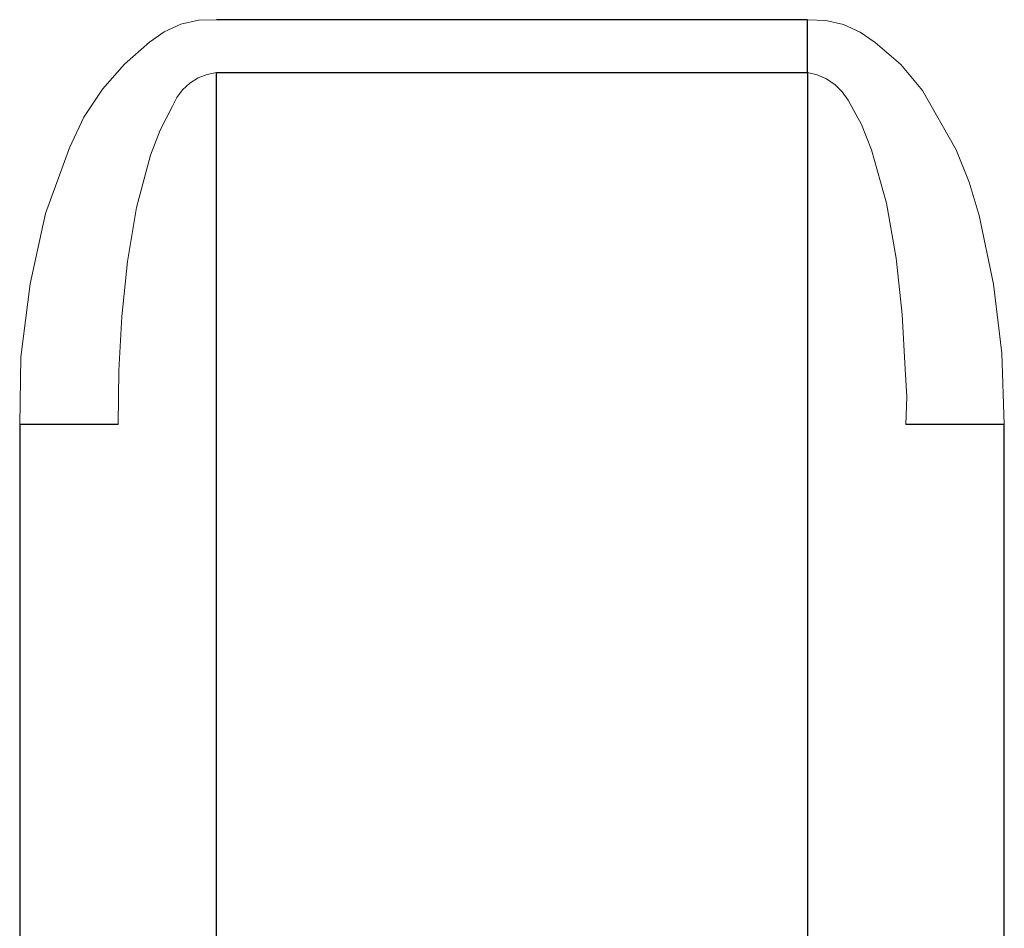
# Model space of a CAD drawing. Header units: inches. Extents: x 0 to 612, y 155 to 655.
# Tile 104 of 138: x 103 to 113, y 385 to 395. Entities that reach past the tile are written whole.
import ezdxf

# ---------------------------------------------------------------- set-up
doc = ezdxf.new("R2010")
doc.units = ezdxf.units.IN
doc.header["$MEASUREMENT"] = 0
doc.layers.add('Layer 1', color=7, linetype='Continuous')

# ---------------------------------------------------------------- blocks, each defined once
blk = doc.blocks.new('block 2679')
at = {"layer": 'Layer 1', "color": 7, "lineweight": 25}
blk.add_lwpolyline([(111.2061, 394.0674), (111.2061, 373.5596)], dxfattribs=at)
blk = doc.blocks.new('block 2678')
at = {"layer": 'Layer 1'}
blk.add_blockref('block 2679', (0, 0), dxfattribs=at)
blk = doc.blocks.new('block 2677')
at = {"layer": 'Layer 1'}
blk.add_blockref('block 2678', (0, 0), dxfattribs=at)
blk = doc.blocks.new('block 2682')
at = {"layer": 'Layer 1', "lineweight": 0}
for points in [[(112.2129, 390.7832)], [(112.2026, 390.5029)]]:
    blk.add_lwpolyline(points, dxfattribs=at)
blk.add_open_spline([(112.2026, 390.5029), (112.2026, 390.5029), (112.2129, 390.7832), (112.2129, 390.7832), (112.2129, 390.7832), (112.2026, 390.5029), (112.2026, 390.5029)], degree=3, knots=[0, 0, 0, 0, 1, 1, 1, 2, 2, 2, 2], dxfattribs=at)
blk = doc.blocks.new('block 2683')
at = {"layer": 'Layer 1', "lineweight": 0}
for points in [[(112.1943, 391.0625)], [(112.2129, 390.7832)]]:
    blk.add_lwpolyline(points, dxfattribs=at)
blk.add_open_spline([(112.2129, 390.7832), (112.2129, 390.7832), (112.1943, 391.0625), (112.1943, 391.0625), (112.1943, 391.0625), (112.2129, 390.7832), (112.2129, 390.7832)], degree=3, knots=[0, 0, 0, 0, 1, 1, 1, 2, 2, 2, 2], dxfattribs=at)
blk = doc.blocks.new('block 2684')
at = {"layer": 'Layer 1', "lineweight": 0}
for points in [[(112.1636, 391.6182)], [(112.1943, 391.0625)]]:
    blk.add_lwpolyline(points, dxfattribs=at)
blk.add_open_spline([(112.1943, 391.0625), (112.1943, 391.0625), (112.1636, 391.6182), (112.1636, 391.6182), (112.1636, 391.6182), (112.1943, 391.0625), (112.1943, 391.0625)], degree=3, knots=[0, 0, 0, 0, 1, 1, 1, 2, 2, 2, 2], dxfattribs=at)
blk = doc.blocks.new('block 2685')
at = {"layer": 'Layer 1', "lineweight": 0}
for points in [[(112.1035, 392.1875)], [(112.1636, 391.6182)]]:
    blk.add_lwpolyline(points, dxfattribs=at)
blk.add_open_spline([(112.1636, 391.6182), (112.1636, 391.6182), (112.1035, 392.1875), (112.1035, 392.1875), (112.1035, 392.1875), (112.1636, 391.6182), (112.1636, 391.6182)], degree=3, knots=[0, 0, 0, 0, 1, 1, 1, 2, 2, 2, 2], dxfattribs=at)
blk = doc.blocks.new('block 2686')
at = {"layer": 'Layer 1', "lineweight": 0}
for points in [[(112.0073, 392.7432)], [(112.1035, 392.1875)]]:
    blk.add_lwpolyline(points, dxfattribs=at)
blk.add_open_spline([(112.1035, 392.1875), (112.1035, 392.1875), (112.0073, 392.7432), (112.0073, 392.7432), (112.0073, 392.7432), (112.1035, 392.1875), (112.1035, 392.1875)], degree=3, knots=[0, 0, 0, 0, 1, 1, 1, 2, 2, 2, 2], dxfattribs=at)
blk = doc.blocks.new('block 2687')
at = {"layer": 'Layer 1', "lineweight": 0}
for points in [[(111.8564, 393.2832)], [(112.0073, 392.7432)]]:
    blk.add_lwpolyline(points, dxfattribs=at)
blk.add_open_spline([(112.0073, 392.7432), (112.0073, 392.7432), (111.8564, 393.2832), (111.8564, 393.2832), (111.8564, 393.2832), (112.0073, 392.7432), (112.0073, 392.7432)], degree=3, knots=[0, 0, 0, 0, 1, 1, 1, 2, 2, 2, 2], dxfattribs=at)
blk = doc.blocks.new('block 2688')
at = {"layer": 'Layer 1', "lineweight": 0}
for points in [[(111.7534, 393.542)], [(111.8564, 393.2832)]]:
    blk.add_lwpolyline(points, dxfattribs=at)
blk.add_open_spline([(111.8564, 393.2832), (111.8564, 393.2832), (111.7534, 393.542), (111.7534, 393.542), (111.7534, 393.542), (111.8564, 393.2832), (111.8564, 393.2832)], degree=3, knots=[0, 0, 0, 0, 1, 1, 1, 2, 2, 2, 2], dxfattribs=at)
blk = doc.blocks.new('block 2689')
at = {"layer": 'Layer 1', "lineweight": 0}
for points in [[(111.6172, 393.7852)], [(111.7534, 393.542)]]:
    blk.add_lwpolyline(points, dxfattribs=at)
blk.add_open_spline([(111.7534, 393.542), (111.7534, 393.542), (111.6172, 393.7852), (111.6172, 393.7852), (111.6172, 393.7852), (111.7534, 393.542), (111.7534, 393.542)], degree=3, knots=[0, 0, 0, 0, 1, 1, 1, 2, 2, 2, 2], dxfattribs=at)
blk = doc.blocks.new('block 2690')
at = {"layer": 'Layer 1', "lineweight": 0}
for points in [[(111.5591, 393.8701)], [(111.6172, 393.7852)]]:
    blk.add_lwpolyline(points, dxfattribs=at)
blk.add_open_spline([(111.6172, 393.7852), (111.6172, 393.7852), (111.5591, 393.8701), (111.5591, 393.8701), (111.5591, 393.8701), (111.6172, 393.7852), (111.6172, 393.7852)], degree=3, knots=[0, 0, 0, 0, 1, 1, 1, 2, 2, 2, 2], dxfattribs=at)
blk = doc.blocks.new('block 2691')
at = {"layer": 'Layer 1', "lineweight": 0}
for points in [[(111.4863, 393.9434)], [(111.5591, 393.8701)]]:
    blk.add_lwpolyline(points, dxfattribs=at)
blk.add_open_spline([(111.5591, 393.8701), (111.5591, 393.8701), (111.4863, 393.9434), (111.4863, 393.9434), (111.4863, 393.9434), (111.5591, 393.8701), (111.5591, 393.8701)], degree=3, knots=[0, 0, 0, 0, 1, 1, 1, 2, 2, 2, 2], dxfattribs=at)
blk = doc.blocks.new('block 2692')
at = {"layer": 'Layer 1', "lineweight": 0}
for points in [[(111.4009, 394.002)], [(111.4863, 393.9434)]]:
    blk.add_lwpolyline(points, dxfattribs=at)
blk.add_open_spline([(111.4863, 393.9434), (111.4863, 393.9434), (111.4009, 394.002), (111.4009, 394.002), (111.4009, 394.002), (111.4863, 393.9434), (111.4863, 393.9434)], degree=3, knots=[0, 0, 0, 0, 1, 1, 1, 2, 2, 2, 2], dxfattribs=at)
blk = doc.blocks.new('block 2693')
at = {"layer": 'Layer 1', "lineweight": 0}
for points in [[(111.3066, 394.0439)], [(111.4009, 394.002)]]:
    blk.add_lwpolyline(points, dxfattribs=at)
blk.add_open_spline([(111.4009, 394.002), (111.4009, 394.002), (111.3066, 394.0439), (111.3066, 394.0439), (111.3066, 394.0439), (111.4009, 394.002), (111.4009, 394.002)], degree=3, knots=[0, 0, 0, 0, 1, 1, 1, 2, 2, 2, 2], dxfattribs=at)
blk = doc.blocks.new('block 2694')
at = {"layer": 'Layer 1', "lineweight": 0}
for points in [[(111.2061, 394.0674)], [(111.3066, 394.0439)]]:
    blk.add_lwpolyline(points, dxfattribs=at)
blk.add_open_spline([(111.3066, 394.0439), (111.3066, 394.0439), (111.2061, 394.0674), (111.2061, 394.0674), (111.2061, 394.0674), (111.3066, 394.0439), (111.3066, 394.0439)], degree=3, knots=[0, 0, 0, 0, 1, 1, 1, 2, 2, 2, 2], dxfattribs=at)
blk = doc.blocks.new('block 2681')
at = {"layer": 'Layer 1'}
for name in ['block 2694', 'block 2693', 'block 2692', 'block 2691', 'block 2690', 'block 2689', 'block 2688', 'block 2687', 'block 2686', 'block 2685', 'block 2684', 'block 2683', 'block 2682']:
    blk.add_blockref(name, (0, 0), dxfattribs=at)
blk = doc.blocks.new('block 2680')
at = {"layer": 'Layer 1'}
blk.add_blockref('block 2681', (0, 0), dxfattribs=at)
blk = doc.blocks.new('block 2715')
at = {"layer": 'Layer 1', "lineweight": 0}
for points in [[(105.1318, 394.0479)], [(105.228, 394.0674)]]:
    blk.add_lwpolyline(points, dxfattribs=at)
blk.add_open_spline([(105.228, 394.0674), (105.228, 394.0674), (105.1318, 394.0479), (105.1318, 394.0479), (105.1318, 394.0479), (105.228, 394.0674), (105.228, 394.0674)], degree=3, knots=[0, 0, 0, 0, 1, 1, 1, 2, 2, 2, 2], dxfattribs=at)
blk = doc.blocks.new('block 2716')
at = {"layer": 'Layer 1', "lineweight": 0}
for points in [[(105.1318, 394.0479)], [(105.0405, 394.0127)]]:
    blk.add_lwpolyline(points, dxfattribs=at)
blk.add_open_spline([(105.1318, 394.0479), (105.1318, 394.0479), (105.0405, 394.0127), (105.0405, 394.0127), (105.0405, 394.0127), (105.1318, 394.0479), (105.1318, 394.0479)], degree=3, knots=[0, 0, 0, 0, 1, 1, 1, 2, 2, 2, 2], dxfattribs=at)
blk = doc.blocks.new('block 2717')
at = {"layer": 'Layer 1', "lineweight": 0}
for points in [[(104.957, 393.96)], [(105.0405, 394.0127)]]:
    blk.add_lwpolyline(points, dxfattribs=at)
blk.add_open_spline([(105.0405, 394.0127), (105.0405, 394.0127), (104.957, 393.96), (104.957, 393.96), (104.957, 393.96), (105.0405, 394.0127), (105.0405, 394.0127)], degree=3, knots=[0, 0, 0, 0, 1, 1, 1, 2, 2, 2, 2], dxfattribs=at)
blk = doc.blocks.new('block 2718')
at = {"layer": 'Layer 1', "lineweight": 0}
for points in [[(104.957, 393.96)], [(104.8843, 393.8926)]]:
    blk.add_lwpolyline(points, dxfattribs=at)
blk.add_open_spline([(104.957, 393.96), (104.957, 393.96), (104.8843, 393.8926), (104.8843, 393.8926), (104.8843, 393.8926), (104.957, 393.96), (104.957, 393.96)], degree=3, knots=[0, 0, 0, 0, 1, 1, 1, 2, 2, 2, 2], dxfattribs=at)
blk = doc.blocks.new('block 2719')
at = {"layer": 'Layer 1', "lineweight": 0}
for points in [[(104.8247, 393.8154)], [(104.8843, 393.8926)]]:
    blk.add_lwpolyline(points, dxfattribs=at)
blk.add_open_spline([(104.8843, 393.8926), (104.8843, 393.8926), (104.8247, 393.8154), (104.8247, 393.8154), (104.8247, 393.8154), (104.8843, 393.8926), (104.8843, 393.8926)], degree=3, knots=[0, 0, 0, 0, 1, 1, 1, 2, 2, 2, 2], dxfattribs=at)
blk = doc.blocks.new('block 2720')
at = {"layer": 'Layer 1', "lineweight": 0}
for points in [[(104.8247, 393.8154)], [(104.7808, 393.7266)]]:
    blk.add_lwpolyline(points, dxfattribs=at)
blk.add_open_spline([(104.8247, 393.8154), (104.8247, 393.8154), (104.7808, 393.7266), (104.7808, 393.7266), (104.7808, 393.7266), (104.8247, 393.8154), (104.8247, 393.8154)], degree=3, knots=[0, 0, 0, 0, 1, 1, 1, 2, 2, 2, 2], dxfattribs=at)
blk = doc.blocks.new('block 2721')
at = {"layer": 'Layer 1', "lineweight": 0}
for points in [[(104.7808, 393.7266)], [(104.6562, 393.4844)]]:
    blk.add_lwpolyline(points, dxfattribs=at)
blk.add_open_spline([(104.7808, 393.7266), (104.7808, 393.7266), (104.6562, 393.4844), (104.6562, 393.4844), (104.6562, 393.4844), (104.7808, 393.7266), (104.7808, 393.7266)], degree=3, knots=[0, 0, 0, 0, 1, 1, 1, 2, 2, 2, 2], dxfattribs=at)
blk = doc.blocks.new('block 2722')
at = {"layer": 'Layer 1', "lineweight": 0}
for points in [[(104.6562, 393.4844)], [(104.5601, 393.2285)]]:
    blk.add_lwpolyline(points, dxfattribs=at)
blk.add_open_spline([(104.6562, 393.4844), (104.6562, 393.4844), (104.5601, 393.2285), (104.5601, 393.2285), (104.5601, 393.2285), (104.6562, 393.4844), (104.6562, 393.4844)], degree=3, knots=[0, 0, 0, 0, 1, 1, 1, 2, 2, 2, 2], dxfattribs=at)
blk = doc.blocks.new('block 2723')
at = {"layer": 'Layer 1', "lineweight": 0}
for points in [[(104.5601, 393.2285)], [(104.4185, 392.7002)]]:
    blk.add_lwpolyline(points, dxfattribs=at)
blk.add_open_spline([(104.5601, 393.2285), (104.5601, 393.2285), (104.4185, 392.7002), (104.4185, 392.7002), (104.4185, 392.7002), (104.5601, 393.2285), (104.5601, 393.2285)], degree=3, knots=[0, 0, 0, 0, 1, 1, 1, 2, 2, 2, 2], dxfattribs=at)
blk = doc.blocks.new('block 2724')
at = {"layer": 'Layer 1', "lineweight": 0}
for points in [[(104.4185, 392.7002)], [(104.3267, 392.1533)]]:
    blk.add_lwpolyline(points, dxfattribs=at)
blk.add_open_spline([(104.4185, 392.7002), (104.4185, 392.7002), (104.3267, 392.1533), (104.3267, 392.1533), (104.3267, 392.1533), (104.4185, 392.7002), (104.4185, 392.7002)], degree=3, knots=[0, 0, 0, 0, 1, 1, 1, 2, 2, 2, 2], dxfattribs=at)
blk = doc.blocks.new('block 2725')
at = {"layer": 'Layer 1', "lineweight": 0}
for points in [[(104.3267, 392.1533)], [(104.2695, 391.5967)]]:
    blk.add_lwpolyline(points, dxfattribs=at)
blk.add_open_spline([(104.3267, 392.1533), (104.3267, 392.1533), (104.2695, 391.5967), (104.2695, 391.5967), (104.2695, 391.5967), (104.3267, 392.1533), (104.3267, 392.1533)], degree=3, knots=[0, 0, 0, 0, 1, 1, 1, 2, 2, 2, 2], dxfattribs=at)
blk = doc.blocks.new('block 2726')
at = {"layer": 'Layer 1', "lineweight": 0}
for points in [[(104.2695, 391.5967)], [(104.2402, 391.0488)]]:
    blk.add_lwpolyline(points, dxfattribs=at)
blk.add_open_spline([(104.2695, 391.5967), (104.2695, 391.5967), (104.2402, 391.0488), (104.2402, 391.0488), (104.2402, 391.0488), (104.2695, 391.5967), (104.2695, 391.5967)], degree=3, knots=[0, 0, 0, 0, 1, 1, 1, 2, 2, 2, 2], dxfattribs=at)
blk = doc.blocks.new('block 2727')
at = {"layer": 'Layer 1', "lineweight": 0}
for points in [[(104.2402, 391.0488)], [(104.2319, 390.5029)]]:
    blk.add_lwpolyline(points, dxfattribs=at)
blk.add_open_spline([(104.2402, 391.0488), (104.2402, 391.0488), (104.2319, 390.5029), (104.2319, 390.5029), (104.2319, 390.5029), (104.2402, 391.0488), (104.2402, 391.0488)], degree=3, knots=[0, 0, 0, 0, 1, 1, 1, 2, 2, 2, 2], dxfattribs=at)
blk = doc.blocks.new('block 2714')
at = {"layer": 'Layer 1'}
for name in ['block 2716', 'block 2715', 'block 2718', 'block 2717', 'block 2720', 'block 2719', 'block 2721', 'block 2722', 'block 2723', 'block 2724', 'block 2725', 'block 2726', 'block 2727']:
    blk.add_blockref(name, (0, 0), dxfattribs=at)
blk = doc.blocks.new('block 2713')
at = {"layer": 'Layer 1'}
blk.add_blockref('block 2714', (0, 0), dxfattribs=at)
blk = doc.blocks.new('block 2730')
at = {"layer": 'Layer 1', "color": 7, "lineweight": 25}
blk.add_lwpolyline([(105.228, 373.5596), (105.228, 394.0674)], dxfattribs=at)
blk = doc.blocks.new('block 2729')
at = {"layer": 'Layer 1'}
blk.add_blockref('block 2730', (0, 0), dxfattribs=at)
blk = doc.blocks.new('block 2728')
at = {"layer": 'Layer 1'}
blk.add_blockref('block 2729', (0, 0), dxfattribs=at)
blk = doc.blocks.new('block 3618')
at = {"layer": 'Layer 1', "color": 7, "lineweight": 25}
blk.add_lwpolyline([(105.228, 394.0674), (111.2061, 394.0674)], dxfattribs=at)
blk = doc.blocks.new('block 3617')
at = {"layer": 'Layer 1'}
blk.add_blockref('block 3618', (0, 0), dxfattribs=at)
blk = doc.blocks.new('block 3616')
at = {"layer": 'Layer 1'}
blk.add_blockref('block 3617', (0, 0), dxfattribs=at)
blk = doc.blocks.new('block 4332')
at = {"layer": 'Layer 1', "color": 7, "lineweight": 25}
blk.add_lwpolyline([(113.1987, 356.6162), (113.1987, 390.5029)], dxfattribs=at)
blk = doc.blocks.new('block 4331')
at = {"layer": 'Layer 1'}
blk.add_blockref('block 4332', (0, 0), dxfattribs=at)
blk = doc.blocks.new('block 4330')
at = {"layer": 'Layer 1'}
blk.add_blockref('block 4331', (0, 0), dxfattribs=at)
blk = doc.blocks.new('block 4338')
at = {"layer": 'Layer 1', "color": 7, "lineweight": 25}
blk.add_lwpolyline([(113.1987, 390.5029), (112.2026, 390.5029)], dxfattribs=at)
blk = doc.blocks.new('block 4337')
at = {"layer": 'Layer 1'}
blk.add_blockref('block 4338', (0, 0), dxfattribs=at)
blk = doc.blocks.new('block 4336')
at = {"layer": 'Layer 1'}
blk.add_blockref('block 4337', (0, 0), dxfattribs=at)
blk = doc.blocks.new('block 4362')
at = {"layer": 'Layer 1', "color": 7, "lineweight": 25}
blk.add_lwpolyline([(103.2363, 390.5029), (103.2363, 356.6162)], dxfattribs=at)
blk = doc.blocks.new('block 4361')
at = {"layer": 'Layer 1'}
blk.add_blockref('block 4362', (0, 0), dxfattribs=at)
blk = doc.blocks.new('block 4360')
at = {"layer": 'Layer 1'}
blk.add_blockref('block 4361', (0, 0), dxfattribs=at)
blk = doc.blocks.new('block 4365')
at = {"layer": 'Layer 1', "color": 7, "lineweight": 25}
blk.add_lwpolyline([(104.2319, 390.5029), (103.2363, 390.5029)], dxfattribs=at)
blk = doc.blocks.new('block 4364')
at = {"layer": 'Layer 1'}
blk.add_blockref('block 4365', (0, 0), dxfattribs=at)
blk = doc.blocks.new('block 4363')
at = {"layer": 'Layer 1'}
blk.add_blockref('block 4364', (0, 0), dxfattribs=at)
blk = doc.blocks.new('block 4382')
at = {"layer": 'Layer 1', "lineweight": 0}
for points in [[(105.0449, 394.5967)], [(105.228, 394.6016)]]:
    blk.add_lwpolyline(points, dxfattribs=at)
blk.add_open_spline([(105.228, 394.6016), (105.228, 394.6016), (105.0449, 394.5967), (105.0449, 394.5967), (105.0449, 394.5967), (105.228, 394.6016), (105.228, 394.6016)], degree=3, knots=[0, 0, 0, 0, 1, 1, 1, 2, 2, 2, 2], dxfattribs=at)
blk = doc.blocks.new('block 4383')
at = {"layer": 'Layer 1', "lineweight": 0}
for points in [[(104.8662, 394.5557)], [(105.0449, 394.5967)]]:
    blk.add_lwpolyline(points, dxfattribs=at)
blk.add_open_spline([(105.0449, 394.5967), (105.0449, 394.5967), (104.8662, 394.5557), (104.8662, 394.5557), (104.8662, 394.5557), (105.0449, 394.5967), (105.0449, 394.5967)], degree=3, knots=[0, 0, 0, 0, 1, 1, 1, 2, 2, 2, 2], dxfattribs=at)
blk = doc.blocks.new('block 4384')
at = {"layer": 'Layer 1', "lineweight": 0}
for points in [[(104.8662, 394.5557)], [(104.6987, 394.4795)]]:
    blk.add_lwpolyline(points, dxfattribs=at)
blk.add_open_spline([(104.8662, 394.5557), (104.8662, 394.5557), (104.6987, 394.4795), (104.6987, 394.4795), (104.6987, 394.4795), (104.8662, 394.5557), (104.8662, 394.5557)], degree=3, knots=[0, 0, 0, 0, 1, 1, 1, 2, 2, 2, 2], dxfattribs=at)
blk = doc.blocks.new('block 4385')
at = {"layer": 'Layer 1', "lineweight": 0}
for points in [[(104.6987, 394.4795)], [(104.5488, 394.374)]]:
    blk.add_lwpolyline(points, dxfattribs=at)
blk.add_open_spline([(104.6987, 394.4795), (104.6987, 394.4795), (104.5488, 394.374), (104.5488, 394.374), (104.5488, 394.374), (104.6987, 394.4795), (104.6987, 394.4795)], degree=3, knots=[0, 0, 0, 0, 1, 1, 1, 2, 2, 2, 2], dxfattribs=at)
blk = doc.blocks.new('block 4386')
at = {"layer": 'Layer 1', "lineweight": 0}
for points in [[(104.5488, 394.374)], [(104.2959, 394.1523)]]:
    blk.add_lwpolyline(points, dxfattribs=at)
blk.add_open_spline([(104.5488, 394.374), (104.5488, 394.374), (104.2959, 394.1523), (104.2959, 394.1523), (104.2959, 394.1523), (104.5488, 394.374), (104.5488, 394.374)], degree=3, knots=[0, 0, 0, 0, 1, 1, 1, 2, 2, 2, 2], dxfattribs=at)
blk = doc.blocks.new('block 4387')
at = {"layer": 'Layer 1', "lineweight": 0}
for points in [[(104.2959, 394.1523)], [(104.0728, 393.8994)]]:
    blk.add_lwpolyline(points, dxfattribs=at)
blk.add_open_spline([(104.2959, 394.1523), (104.2959, 394.1523), (104.0728, 393.8994), (104.0728, 393.8994), (104.0728, 393.8994), (104.2959, 394.1523), (104.2959, 394.1523)], degree=3, knots=[0, 0, 0, 0, 1, 1, 1, 2, 2, 2, 2], dxfattribs=at)
blk = doc.blocks.new('block 4388')
at = {"layer": 'Layer 1', "lineweight": 0}
for points in [[(104.0728, 393.8994)], [(103.8853, 393.6133)]]:
    blk.add_lwpolyline(points, dxfattribs=at)
blk.add_open_spline([(104.0728, 393.8994), (104.0728, 393.8994), (103.8853, 393.6133), (103.8853, 393.6133), (103.8853, 393.6133), (104.0728, 393.8994), (104.0728, 393.8994)], degree=3, knots=[0, 0, 0, 0, 1, 1, 1, 2, 2, 2, 2], dxfattribs=at)
blk = doc.blocks.new('block 4389')
at = {"layer": 'Layer 1', "lineweight": 0}
for points in [[(103.8853, 393.6133)], [(103.7412, 393.3047)]]:
    blk.add_lwpolyline(points, dxfattribs=at)
blk.add_open_spline([(103.8853, 393.6133), (103.8853, 393.6133), (103.7412, 393.3047), (103.7412, 393.3047), (103.7412, 393.3047), (103.8853, 393.6133), (103.8853, 393.6133)], degree=3, knots=[0, 0, 0, 0, 1, 1, 1, 2, 2, 2, 2], dxfattribs=at)
blk = doc.blocks.new('block 4390')
at = {"layer": 'Layer 1', "lineweight": 0}
for points in [[(103.7412, 393.3047)], [(103.4971, 392.6387)]]:
    blk.add_lwpolyline(points, dxfattribs=at)
blk.add_open_spline([(103.7412, 393.3047), (103.7412, 393.3047), (103.4971, 392.6387), (103.4971, 392.6387), (103.4971, 392.6387), (103.7412, 393.3047), (103.7412, 393.3047)], degree=3, knots=[0, 0, 0, 0, 1, 1, 1, 2, 2, 2, 2], dxfattribs=at)
blk = doc.blocks.new('block 4391')
at = {"layer": 'Layer 1', "lineweight": 0}
for points in [[(103.4971, 392.6387)], [(103.3438, 391.9277)]]:
    blk.add_lwpolyline(points, dxfattribs=at)
blk.add_open_spline([(103.4971, 392.6387), (103.4971, 392.6387), (103.3438, 391.9277), (103.3438, 391.9277), (103.3438, 391.9277), (103.4971, 392.6387), (103.4971, 392.6387)], degree=3, knots=[0, 0, 0, 0, 1, 1, 1, 2, 2, 2, 2], dxfattribs=at)
blk = doc.blocks.new('block 4392')
at = {"layer": 'Layer 1', "lineweight": 0}
for points in [[(103.3438, 391.9277)], [(103.2476, 391.1865)]]:
    blk.add_lwpolyline(points, dxfattribs=at)
blk.add_open_spline([(103.3438, 391.9277), (103.3438, 391.9277), (103.2476, 391.1865), (103.2476, 391.1865), (103.2476, 391.1865), (103.3438, 391.9277), (103.3438, 391.9277)], degree=3, knots=[0, 0, 0, 0, 1, 1, 1, 2, 2, 2, 2], dxfattribs=at)
blk = doc.blocks.new('block 4393')
at = {"layer": 'Layer 1', "lineweight": 0}
for points in [[(103.2476, 391.1865)], [(103.2363, 390.5029)]]:
    blk.add_lwpolyline(points, dxfattribs=at)
blk.add_open_spline([(103.2476, 391.1865), (103.2476, 391.1865), (103.2363, 390.5029), (103.2363, 390.5029), (103.2363, 390.5029), (103.2476, 391.1865), (103.2476, 391.1865)], degree=3, knots=[0, 0, 0, 0, 1, 1, 1, 2, 2, 2, 2], dxfattribs=at)
blk = doc.blocks.new('block 4381')
at = {"layer": 'Layer 1'}
for name in ['block 4384', 'block 4383', 'block 4382', 'block 4385', 'block 4386', 'block 4387', 'block 4388', 'block 4389', 'block 4390', 'block 4391', 'block 4392', 'block 4393']:
    blk.add_blockref(name, (0, 0), dxfattribs=at)
blk = doc.blocks.new('block 4380')
at = {"layer": 'Layer 1'}
blk.add_blockref('block 4381', (0, 0), dxfattribs=at)
blk = doc.blocks.new('block 4595')
at = {"layer": 'Layer 1', "color": 7, "lineweight": 25}
blk.add_lwpolyline([(111.2061, 394.0674), (111.2061, 394.6016)], dxfattribs=at)
blk = doc.blocks.new('block 4594')
at = {"layer": 'Layer 1'}
blk.add_blockref('block 4595', (0, 0), dxfattribs=at)
blk = doc.blocks.new('block 4593')
at = {"layer": 'Layer 1'}
blk.add_blockref('block 4594', (0, 0), dxfattribs=at)
blk = doc.blocks.new('block 4598')
at = {"layer": 'Layer 1', "lineweight": 0}
for points in [[(113.1724, 391.2256)], [(113.1987, 390.5029)]]:
    blk.add_lwpolyline(points, dxfattribs=at)
blk.add_open_spline([(113.1987, 390.5029), (113.1987, 390.5029), (113.1724, 391.2256), (113.1724, 391.2256), (113.1724, 391.2256), (113.1987, 390.5029), (113.1987, 390.5029)], degree=3, knots=[0, 0, 0, 0, 1, 1, 1, 2, 2, 2, 2], dxfattribs=at)
blk = doc.blocks.new('block 4599')
at = {"layer": 'Layer 1', "lineweight": 0}
for points in [[(113.0908, 391.9238)], [(113.1724, 391.2256)]]:
    blk.add_lwpolyline(points, dxfattribs=at)
blk.add_open_spline([(113.1724, 391.2256), (113.1724, 391.2256), (113.0908, 391.9238), (113.0908, 391.9238), (113.0908, 391.9238), (113.1724, 391.2256), (113.1724, 391.2256)], degree=3, knots=[0, 0, 0, 0, 1, 1, 1, 2, 2, 2, 2], dxfattribs=at)
blk = doc.blocks.new('block 4600')
at = {"layer": 'Layer 1', "lineweight": 0}
for points in [[(112.9434, 392.6201)], [(113.0908, 391.9238)]]:
    blk.add_lwpolyline(points, dxfattribs=at)
blk.add_open_spline([(113.0908, 391.9238), (113.0908, 391.9238), (112.9434, 392.6201), (112.9434, 392.6201), (112.9434, 392.6201), (113.0908, 391.9238), (113.0908, 391.9238)], degree=3, knots=[0, 0, 0, 0, 1, 1, 1, 2, 2, 2, 2], dxfattribs=at)
blk = doc.blocks.new('block 4601')
at = {"layer": 'Layer 1', "lineweight": 0}
for points in [[(112.8447, 392.958)], [(112.9434, 392.6201)]]:
    blk.add_lwpolyline(points, dxfattribs=at)
blk.add_open_spline([(112.9434, 392.6201), (112.9434, 392.6201), (112.8447, 392.958), (112.8447, 392.958), (112.8447, 392.958), (112.9434, 392.6201), (112.9434, 392.6201)], degree=3, knots=[0, 0, 0, 0, 1, 1, 1, 2, 2, 2, 2], dxfattribs=at)
blk = doc.blocks.new('block 4602')
at = {"layer": 'Layer 1', "lineweight": 0}
for points in [[(112.7109, 393.2832)], [(112.8447, 392.958)]]:
    blk.add_lwpolyline(points, dxfattribs=at)
blk.add_open_spline([(112.8447, 392.958), (112.8447, 392.958), (112.7109, 393.2832), (112.7109, 393.2832), (112.7109, 393.2832), (112.8447, 392.958), (112.8447, 392.958)], degree=3, knots=[0, 0, 0, 0, 1, 1, 1, 2, 2, 2, 2], dxfattribs=at)
blk = doc.blocks.new('block 4603')
at = {"layer": 'Layer 1', "lineweight": 0}
for points in [[(112.3696, 393.8848)], [(112.7109, 393.2832)]]:
    blk.add_lwpolyline(points, dxfattribs=at)
blk.add_open_spline([(112.7109, 393.2832), (112.7109, 393.2832), (112.3696, 393.8848), (112.3696, 393.8848), (112.3696, 393.8848), (112.7109, 393.2832), (112.7109, 393.2832)], degree=3, knots=[0, 0, 0, 0, 1, 1, 1, 2, 2, 2, 2], dxfattribs=at)
blk = doc.blocks.new('block 4604')
at = {"layer": 'Layer 1', "lineweight": 0}
for points in [[(112.1523, 394.1475)], [(112.3696, 393.8848)]]:
    blk.add_lwpolyline(points, dxfattribs=at)
blk.add_open_spline([(112.3696, 393.8848), (112.3696, 393.8848), (112.1523, 394.1475), (112.1523, 394.1475), (112.1523, 394.1475), (112.3696, 393.8848), (112.3696, 393.8848)], degree=3, knots=[0, 0, 0, 0, 1, 1, 1, 2, 2, 2, 2], dxfattribs=at)
blk = doc.blocks.new('block 4605')
at = {"layer": 'Layer 1', "lineweight": 0}
for points in [[(111.8921, 394.3701)], [(112.1523, 394.1475)]]:
    blk.add_lwpolyline(points, dxfattribs=at)
blk.add_open_spline([(112.1523, 394.1475), (112.1523, 394.1475), (111.8921, 394.3701), (111.8921, 394.3701), (111.8921, 394.3701), (112.1523, 394.1475), (112.1523, 394.1475)], degree=3, knots=[0, 0, 0, 0, 1, 1, 1, 2, 2, 2, 2], dxfattribs=at)
blk = doc.blocks.new('block 4606')
at = {"layer": 'Layer 1', "lineweight": 0}
for points in [[(111.7412, 394.4766)], [(111.8921, 394.3701)]]:
    blk.add_lwpolyline(points, dxfattribs=at)
blk.add_open_spline([(111.8921, 394.3701), (111.8921, 394.3701), (111.7412, 394.4766), (111.7412, 394.4766), (111.7412, 394.4766), (111.8921, 394.3701), (111.8921, 394.3701)], degree=3, knots=[0, 0, 0, 0, 1, 1, 1, 2, 2, 2, 2], dxfattribs=at)
blk = doc.blocks.new('block 4607')
at = {"layer": 'Layer 1', "lineweight": 0}
for points in [[(111.5718, 394.5518)], [(111.7412, 394.4766)]]:
    blk.add_lwpolyline(points, dxfattribs=at)
blk.add_open_spline([(111.7412, 394.4766), (111.7412, 394.4766), (111.5718, 394.5518), (111.5718, 394.5518), (111.5718, 394.5518), (111.7412, 394.4766), (111.7412, 394.4766)], degree=3, knots=[0, 0, 0, 0, 1, 1, 1, 2, 2, 2, 2], dxfattribs=at)
blk = doc.blocks.new('block 4608')
at = {"layer": 'Layer 1', "lineweight": 0}
for points in [[(111.3916, 394.5947)], [(111.5718, 394.5518)]]:
    blk.add_lwpolyline(points, dxfattribs=at)
blk.add_open_spline([(111.5718, 394.5518), (111.5718, 394.5518), (111.3916, 394.5947), (111.3916, 394.5947), (111.3916, 394.5947), (111.5718, 394.5518), (111.5718, 394.5518)], degree=3, knots=[0, 0, 0, 0, 1, 1, 1, 2, 2, 2, 2], dxfattribs=at)
blk = doc.blocks.new('block 4609')
at = {"layer": 'Layer 1', "lineweight": 0}
for points in [[(111.2061, 394.6016)], [(111.3916, 394.5947)]]:
    blk.add_lwpolyline(points, dxfattribs=at)
blk.add_open_spline([(111.3916, 394.5947), (111.3916, 394.5947), (111.2061, 394.6016), (111.2061, 394.6016), (111.2061, 394.6016), (111.3916, 394.5947), (111.3916, 394.5947)], degree=3, knots=[0, 0, 0, 0, 1, 1, 1, 2, 2, 2, 2], dxfattribs=at)
blk = doc.blocks.new('block 4597')
at = {"layer": 'Layer 1'}
for name in ['block 4609', 'block 4608', 'block 4607', 'block 4606', 'block 4605', 'block 4604', 'block 4603', 'block 4602', 'block 4601', 'block 4600', 'block 4599', 'block 4598']:
    blk.add_blockref(name, (0, 0), dxfattribs=at)
blk = doc.blocks.new('block 4596')
at = {"layer": 'Layer 1'}
blk.add_blockref('block 4597', (0, 0), dxfattribs=at)
blk = doc.blocks.new('block 4986')
at = {"layer": 'Layer 1', "color": 7, "lineweight": 25}
blk.add_lwpolyline([(111.2061, 394.6016), (105.228, 394.6016)], dxfattribs=at)
blk = doc.blocks.new('block 4985')
at = {"layer": 'Layer 1'}
blk.add_blockref('block 4986', (0, 0), dxfattribs=at)
blk = doc.blocks.new('block 4984')
at = {"layer": 'Layer 1'}
blk.add_blockref('block 4985', (0, 0), dxfattribs=at)
blk = doc.blocks.new('block 921')
at = {"layer": 'Layer 1'}
for name in ['block 4380', 'block 4984', 'block 4593', 'block 4596', 'block 2713', 'block 2728', 'block 3616', 'block 2677', 'block 2680', 'block 4360', 'block 4363', 'block 4336', 'block 4330']:
    blk.add_blockref(name, (0, 0), dxfattribs=at)
blk = doc.blocks.new('block 920')
at = {"layer": 'Layer 1'}
blk.add_blockref('block 921', (0, 0), dxfattribs=at)
blk = doc.blocks.new('block 2')
at = {"layer": 'Layer 1'}
blk.add_blockref('block 920', (0, 0), dxfattribs=at)

msp = doc.modelspace()

# ---------------------------------------------------------------- block references
at = {"layer": 'Layer 1'}
msp.add_blockref('block 2', (0, 0), dxfattribs=at)

doc.saveas('drawing.dxf')
